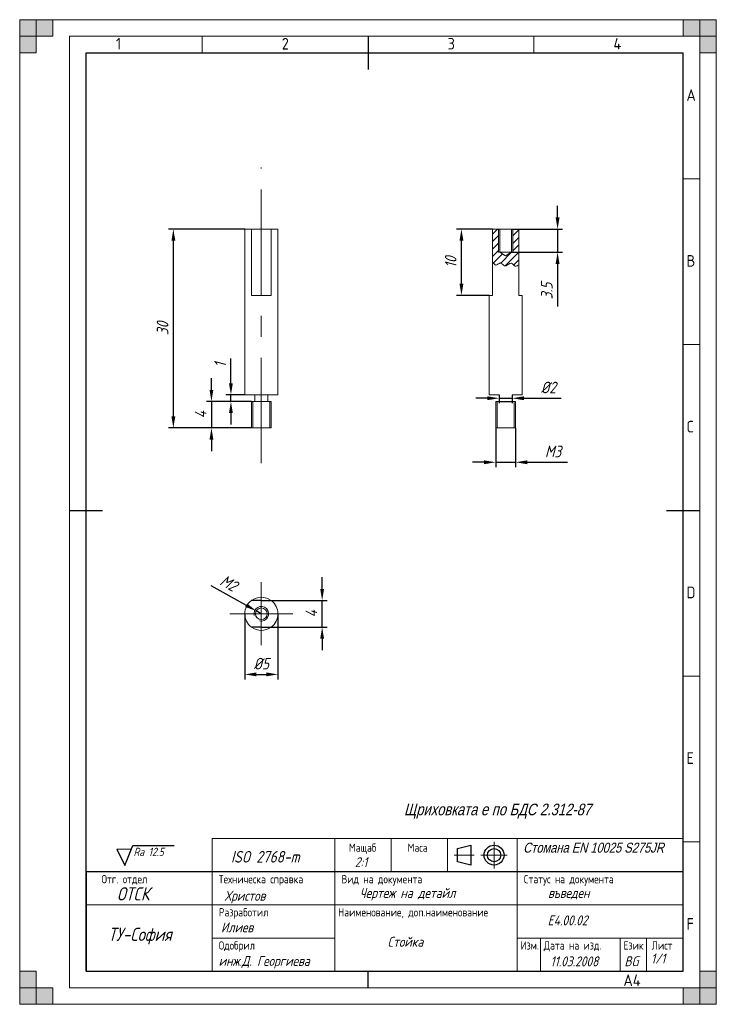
# Model space of a CAD drawing. Extents: x 0 to 210, y 0 to 297.
import ezdxf
from ezdxf.enums import TextEntityAlignment as Align

# ---------------------------------------------------------------- set-up
doc = ezdxf.new("R2010")
doc.units = 0
doc.linetypes.add('CENTER', pattern=[50.8, 31.75, -6.35, 6.35, -6.35])
doc.layers.get('0').update_dxf_attribs({"linetype": 'CONTINUOUS'})
doc.layers.get('DEFPOINTS').update_dxf_attribs({"linetype": 'CONTINUOUS'})
for name, color, linetype, lineweight in [('AxisLine', 6, 'CENTER', 20), ('Hatch', 3, 'CONTINUOUS', 20), ('Text25', 9, 'CONTINUOUS', 25), ('Text35', 3, 'CONTINUOUS', 35), ('Thick Line', 5, 'CONTINUOUS', 30), ('ThickLine', 5, 'CONTINUOUS', 30), ('Thin Line', 1, 'CONTINUOUS', 20), ('ThinLine', 1, 'CONTINUOUS', 20)]:
    doc.layers.add(name, color=color, linetype=linetype, lineweight=lineweight)
doc.layers.add('DIML35', color=1, linetype='CONTINUOUS')
doc.styles.add('ISO Proportional', font='isocp.shx')
doc.styles.get("Standard").update_dxf_attribs({"font": 'simplexc.shx', "width": 0.8, "oblique": 15})
doc.styles.add('WFTEXTn', font='simplexc.shx', dxfattribs={"width": 0.8})
doc.dimstyles.get("Standard").update_dxf_attribs({"dimtxt": 3.5, "dimasz": 3.5, "dimexe": 1.5, "dimexo": 0, "dimgap": 1.5, "dimtad": 1, "dimdsep": 46, "dimtxsty": 'Standard', "dimcen": -1.5, "dimdle": 1.25, "dimadec": 0, "dimazin": 0, "dimtfac": 0.75, "dimtdec": 1, "dimtmove": 0, "dimatfit": 3, "dimfxl": 0, "dimtolj": 1, "dimarcsym": 0})

# ---------------------------------------------------------------- blocks, each defined once
blk = doc.blocks.new('SW_CENTERMARKSYMBOL_0')
at = {"color": 0, "linetype": 'Continuous', "lineweight": 0}
for p, q in [((0, 5), (0, 9.5)), ((0, 0), (0, 5)), ((-5, 0), (-9.5, 0)), ((0, 0), (-5, 0)), ((0, 0), (0, -5)), ((0, 0), (5, 0)), ((5, 0), (9.5, 0)), ((0, -5), (0, -9.5))]:
    blk.add_line(p, q, dxfattribs=at)
blk = doc.blocks.new('*D17')
at = {"layer": 'DEFPOINTS', "color": 0, "ltscale": 0.2}
for p in [(46.32, 233.85), (67.84, 233.85), (69.84, 173.85)]:
    blk.add_point(p, dxfattribs=at)
at = {"layer": 'ThinLine', "color": 0, "lineweight": -2, "ltscale": 0.2}
for p, q in [((67.84, 233.85), (44.82, 233.85)), ((46.32, 177.35), (46.32, 230.35)), ((69.84, 173.85), (44.82, 173.85))]:
    blk.add_line(p, q, dxfattribs=at)
at = {"layer": 'ThinLine', "color": 0, "ltscale": 0.2}
for points in [[(45.74, 230.35), (46.91, 230.35), (46.32, 233.85)], [(45.74, 177.35), (46.91, 177.35), (46.32, 173.85)]]:
    blk.add_solid(points, dxfattribs=at)
at = {"layer": 'ThinLine', "color": 0, "ltscale": 0.2, "insert": (43.07, 203.85), "char_height": 3.5, "attachment_point": 5, "rotation": 90}
blk.add_mtext('\\A1;30', dxfattribs=at)
blk = doc.blocks.new('*D18')
at = {"layer": 'DEFPOINTS', "color": 0, "ltscale": 0.2}
for p in [(133.17, 233.85), (142.5, 233.85), (141.5, 213.85)]:
    blk.add_point(p, dxfattribs=at)
at = {"layer": 'ThinLine', "color": 0, "lineweight": -2, "ltscale": 0.2}
for p, q in [((142.5, 233.85), (131.67, 233.85)), ((133.17, 217.35), (133.17, 230.35)), ((141.5, 213.85), (131.67, 213.85))]:
    blk.add_line(p, q, dxfattribs=at)
at = {"layer": 'ThinLine', "color": 0, "ltscale": 0.2}
for points in [[(132.59, 230.35), (133.76, 230.35), (133.17, 233.85)], [(132.59, 217.35), (133.76, 217.35), (133.17, 213.85)]]:
    blk.add_solid(points, dxfattribs=at)
at = {"layer": 'ThinLine', "color": 0, "ltscale": 0.2, "insert": (129.92, 223.85), "char_height": 3.5, "attachment_point": 5, "rotation": 90}
blk.add_mtext('\\A1;10', dxfattribs=at)
blk = doc.blocks.new('*D20')
at = {"layer": 'DEFPOINTS', "color": 0, "ltscale": 0.2}
for p in [(69.84, 181.85), (57.8, 173.85), (69.84, 173.85)]:
    blk.add_point(p, dxfattribs=at)
at = {"layer": 'ThinLine', "color": 0, "lineweight": -2, "ltscale": 0.2}
for p, q in [((57.8, 185.35), (57.8, 188.85)), ((69.84, 181.85), (56.3, 181.85)), ((57.8, 181.85), (57.8, 173.85)), ((69.84, 173.85), (56.3, 173.85)), ((57.8, 170.35), (57.8, 166.85))]:
    blk.add_line(p, q, dxfattribs=at)
at = {"layer": 'ThinLine', "color": 0, "ltscale": 0.2}
for points in [[(57.22, 185.35), (58.38, 185.35), (57.8, 181.85)], [(57.22, 170.35), (58.38, 170.35), (57.8, 173.85)]]:
    blk.add_solid(points, dxfattribs=at)
at = {"layer": 'ThinLine', "color": 0, "ltscale": 0.2, "insert": (54.55, 177.85), "char_height": 3.5, "attachment_point": 5, "rotation": 90}
blk.add_mtext('\\A1;4', dxfattribs=at)
blk = doc.blocks.new('*D21')
at = {"layer": 'DEFPOINTS', "color": 0, "ltscale": 0.2}
for p in [(63.67, 183.85), (67.84, 183.85), (69.84, 181.85)]:
    blk.add_point(p, dxfattribs=at)
at = {"layer": 'ThinLine', "color": 0, "lineweight": -2, "ltscale": 0.2}
for p, q in [((63.67, 187.35), (63.67, 194.79)), ((67.84, 183.85), (62.17, 183.85)), ((69.84, 181.85), (62.17, 181.85)), ((63.67, 181.85), (63.67, 183.85)), ((63.67, 178.35), (63.67, 174.85))]:
    blk.add_line(p, q, dxfattribs=at)
at = {"layer": 'ThinLine', "color": 0, "ltscale": 0.2}
for points in [[(63.09, 187.35), (64.25, 187.35), (63.67, 183.85)], [(63.09, 178.35), (64.25, 178.35), (63.67, 181.85)]]:
    blk.add_solid(points, dxfattribs=at)
at = {"layer": 'ThinLine', "color": 0, "ltscale": 0.2, "insert": (60.42, 192.82), "char_height": 3.5, "attachment_point": 5, "rotation": 90}
blk.add_mtext('\\A1;1', dxfattribs=at)
blk = doc.blocks.new('*D22')
at = {"layer": 'DEFPOINTS', "color": 0, "ltscale": 0.2}
for p in [(67.84, 117.8), (77.84, 117.8), (77.84, 99.51)]:
    blk.add_point(p, dxfattribs=at)
at = {"layer": 'ThinLine', "color": 0, "lineweight": -2, "ltscale": 0.2}
for p, q in [((67.84, 117.8), (67.84, 98.01)), ((77.84, 117.8), (77.84, 98.01)), ((71.34, 99.51), (74.34, 99.51))]:
    blk.add_line(p, q, dxfattribs=at)
at = {"layer": 'ThinLine', "color": 0, "ltscale": 0.2}
for points in [[(71.34, 100.1), (71.34, 98.93), (67.84, 99.51)], [(74.34, 100.1), (74.34, 98.93), (77.84, 99.51)]]:
    blk.add_solid(points, dxfattribs=at)
at = {"layer": 'ThinLine', "color": 0, "ltscale": 0.2, "insert": (72.84, 102.76), "char_height": 3.5, "attachment_point": 5}
blk.add_mtext('\\A1;%%c5', dxfattribs=at)
blk = doc.blocks.new('*D23')
at = {"layer": 'DEFPOINTS', "color": 0, "ltscale": 0.2}
for p in [(75.84, 121.8), (91.17, 121.8), (75.83, 113.79)]:
    blk.add_point(p, dxfattribs=at)
at = {"layer": 'ThinLine', "color": 0, "lineweight": -2, "ltscale": 0.2}
for p, q in [((91.17, 125.3), (91.17, 128.8)), ((75.84, 121.8), (92.67, 121.8)), ((91.17, 113.79), (91.17, 121.8)), ((75.83, 113.79), (92.67, 113.79)), ((91.17, 110.29), (91.17, 106.79))]:
    blk.add_line(p, q, dxfattribs=at)
at = {"layer": 'ThinLine', "color": 0, "ltscale": 0.2}
for points in [[(90.59, 125.3), (91.75, 125.3), (91.17, 121.8)], [(90.59, 110.29), (91.75, 110.29), (91.17, 113.79)]]:
    blk.add_solid(points, dxfattribs=at)
at = {"layer": 'ThinLine', "color": 0, "ltscale": 0.2, "insert": (87.92, 117.8), "char_height": 3.5, "attachment_point": 5, "rotation": 90}
blk.add_mtext('\\A1;4', dxfattribs=at)
blk = doc.blocks.new('*D24')
at = {"layer": 'DEFPOINTS', "color": 0, "ltscale": 0.2}
for p in [(144.5, 183.85), (148.5, 183.85), (148.5, 182.81), (71.32, 118.66), (72.84, 117.8)]:
    blk.add_point(p, dxfattribs=at)
at = {"layer": 'ThinLine', "color": 0, "lineweight": -2, "ltscale": 0.2}
for p, q in [((141, 182.81), (137.5, 182.81)), ((144.5, 183.85), (144.5, 181.31)), ((144.5, 182.81), (148.5, 182.81)), ((148.5, 183.85), (148.5, 181.31)), ((152, 182.81), (163.26, 182.81)), ((57.63, 126.34), (68.26, 120.37)), ((72.84, 117.8), (71.32, 118.66))]:
    blk.add_line(p, q, dxfattribs=at)
at = {"layer": 'ThinLine', "color": 0, "ltscale": 0.2}
for points in [[(141, 183.4), (141, 182.23), (144.5, 182.81)], [(152, 183.4), (152, 182.23), (148.5, 182.81)], [(68.55, 120.88), (67.98, 119.86), (71.32, 118.66)]]:
    blk.add_solid(points, dxfattribs=at)
at = {"layer": 'ThinLine', "color": 0, "ltscale": 0.2, "insert": (159.38, 186.06), "char_height": 3.5, "attachment_point": 5}
blk.add_mtext('\\A1;%%c2', dxfattribs=at)
at = {"layer": 'ThinLine', "color": 0, "ltscale": 0.2, "insert": (63.02, 127.05), "char_height": 3.5, "attachment_point": 5, "rotation": 330.668}
blk.add_mtext('\\A1;M2', dxfattribs=at)
blk = doc.blocks.new('*D25')
at = {"layer": 'DEFPOINTS', "color": 0, "ltscale": 0.2}
for p in [(148.25, 233.85), (148.25, 226.85), (162.15, 226.85), (143.5, 173.85), (149.5, 173.85), (149.5, 163.5)]:
    blk.add_point(p, dxfattribs=at)
at = {"layer": 'ThinLine', "color": 0, "lineweight": -2, "ltscale": 0.2}
for p, q in [((162.15, 237.35), (162.15, 240.85)), ((148.25, 233.85), (163.65, 233.85)), ((162.15, 233.85), (162.15, 226.85)), ((148.25, 226.85), (163.65, 226.85)), ((162.15, 223.35), (162.15, 210.49)), ((143.5, 173.85), (143.5, 162)), ((149.5, 173.85), (149.5, 162)), ((140, 163.5), (136.5, 163.5)), ((143.5, 163.5), (149.5, 163.5)), ((153, 163.5), (165.1, 163.5))]:
    blk.add_line(p, q, dxfattribs=at)
at = {"layer": 'ThinLine', "color": 0, "ltscale": 0.2}
for points in [[(161.57, 237.35), (162.74, 237.35), (162.15, 233.85)], [(161.57, 223.35), (162.74, 223.35), (162.15, 226.85)], [(140, 164.08), (140, 162.91), (143.5, 163.5)], [(153, 164.08), (153, 162.91), (149.5, 163.5)]]:
    blk.add_solid(points, dxfattribs=at)
at = {"layer": 'ThinLine', "color": 0, "ltscale": 0.2, "insert": (158.9, 215.17), "char_height": 3.5, "attachment_point": 5, "rotation": 90}
blk.add_mtext('\\A1;3.5', dxfattribs=at)
at = {"layer": 'ThinLine', "color": 0, "ltscale": 0.2, "insert": (160.8, 166.75), "char_height": 3.5, "attachment_point": 5}
blk.add_mtext('\\A1;M3', dxfattribs=at)

msp = doc.modelspace()

# ---------------------------------------------------------------- hatches: boundary and pattern name
at = {"layer": 'Hatch', "ltscale": 0.2}
h = msp.add_hatch(dxfattribs=at)
h.set_pattern_fill('ANSI31', color=256, scale=0.5, style=0)
edge = h.paths.add_edge_path()
edge.add_line((150.504, 233.848), (148.697, 233.848))
edge.add_line((148.697, 233.848), (148.697, 226.848))
edge.add_line((148.697, 226.848), (148.247, 226.848))
edge.add_line((148.247, 226.848), (146.497, 225.796))
edge.add_line((146.497, 225.796), (144.747, 226.848))
edge.add_line((144.747, 226.848), (144.297, 226.848))
edge.add_line((144.297, 226.848), (144.297, 233.848))
edge.add_line((144.297, 233.848), (142.497, 233.848))
edge.add_line((142.497, 233.848), (142.497, 223.715))
edge.add_line((142.497, 223.715), (142.518, 223.715))
edge.add_spline(control_points=[(142.518, 223.715), (142.936, 223.656), (143.513, 222.316), (144.955, 224.363), (146.254, 221.73), (148.147, 224.434), (149.25, 222.193), (150.16, 222.901), (150.498, 223.104)], knot_values=[0, 0, 0, 0, 1.2678775, 2.7067957, 4.3308408, 6.5416563, 7.9894261, 9.1725261, 9.1725261, 9.1725261, 9.1725261], degree=3, periodic=0)
edge.add_line((150.504, 223.108), (150.504, 233.848))
at = {"layer": 'ThinLine'}
for points in [[(0, 297), (5, 297), (5, 287), (0, 287)], [(0, 292), (10, 292), (10, 297), (0, 297)], [(210, 297), (210, 292), (200, 292), (200, 297)], [(205, 297), (205, 287), (210, 287), (210, 297)], [(5, 0), (5, 10), (0, 10), (0, 0)], [(210, 0), (205, 0), (205, 10), (210, 10)], [(0, 0), (0, 5), (10, 5), (10, 0)], [(210, 5), (200, 5), (200, 0), (210, 0)]]:
    msp.add_hatch(color=256, dxfattribs=at).paths.add_polyline_path(points)

# ---------------------------------------------------------------- linework, layer by layer
at = {"linetype": 'Continuous', "lineweight": 0}
msp.add_line((144.297, 226.848), (148.697, 226.848), dxfattribs=at)
at = {"linetype": 'Continuous', "lineweight": 15}
for p, q in [((75.841, 121.8), (69.841, 121.8)), ((69.85, 113.794), (75.832, 113.794))]:
    msp.add_line(p, q, dxfattribs=at)
at = {"layer": 'AxisLine', "linetype": 'CENTER', "lineweight": 0}
msp.add_line((72.841, 163.233), (72.841, 252.378), dxfattribs=at)
at = {"layer": 'DIML35', "ltscale": 0.5}
for p, q in [((31.695, 41.896), (34.125, 47.932)), ((34.125, 47.932), (46.613, 47.932)), ((29.322, 46.783), (31.695, 41.856))]:
    msp.add_line(p, q, dxfattribs=at)
at = {"layer": 'Thick Line', "linetype": 'Continuous', "lineweight": 15}
for p, q in [((67.841, 233.848), (69.85, 233.848)), ((67.841, 233.848), (67.841, 183.848)), ((69.85, 233.848), (75.832, 233.848)), ((69.85, 213.848), (69.85, 233.848)), ((75.832, 233.848), (77.841, 233.848)), ((75.832, 213.848), (75.832, 233.848)), ((77.841, 183.848), (77.841, 233.848)), ((144.747, 233.848), (142.497, 233.848)), ((142.497, 213.848), (142.497, 233.848)), ((148.247, 233.848), (144.747, 233.848)), ((144.747, 226.848), (144.747, 233.848)), ((150.504, 233.848), (148.247, 233.848)), ((148.247, 233.848), (148.247, 226.848)), ((150.504, 233.848), (150.504, 213.848)), ((146.497, 225.796), (144.747, 226.848)), ((148.247, 226.848), (144.747, 226.848)), ((148.247, 226.848), (146.497, 225.796)), ((141.497, 213.848), (142.497, 213.848)), ((141.497, 213.848), (141.497, 183.848)), ((150.504, 213.848), (151.497, 213.848)), ((151.497, 183.848), (151.497, 213.848)), ((67.841, 183.848), (77.841, 183.848)), ((75.841, 181.848), (69.841, 181.848)), ((69.841, 181.848), (69.841, 173.848)), ((70.841, 183.848), (70.841, 181.848)), ((74.841, 181.848), (74.841, 183.848)), ((75.841, 173.848), (75.841, 181.848)), ((141.497, 183.848), (144.497, 183.848)), ((144.497, 183.848), (144.497, 181.848)), ((148.497, 183.848), (151.497, 183.848)), ((148.497, 181.848), (148.497, 183.848)), ((75.841, 173.848), (69.841, 173.848))]:
    msp.add_line(p, q, dxfattribs=at)
at = {"layer": 'Thick Line', "ltscale": 0.2}
msp.add_line((144.497, 181.848), (148.497, 181.848), dxfattribs=at)
at = {"layer": 'Thick Line', "linetype": 'Continuous'}
for p, q in [((72.841, 121.8), (69.841, 121.8)), ((72.841, 121.8), (75.841, 121.8)), ((72.841, 113.794), (69.85, 113.794)), ((72.841, 113.794), (75.832, 113.794))]:
    msp.add_line(p, q, dxfattribs=at)
at = {"layer": 'Thick Line', "linetype": 'Continuous', "lineweight": 15}
msp.add_circle((72.841, 117.8), 1.75, dxfattribs=at)
for start, end in [(126.87453, 233.25821), (53.12547, 126.87453), (306.74179, 53.12547), (233.25821, 306.74179)]:
    msp.add_arc((72.841, 117.8), 5, start, end, dxfattribs=at)
at = {"layer": 'ThickLine'}
for p, q in [((105, 292), (105, 282)), ((20, 10), (20, 287)), ((20, 287), (200, 287)), ((200, 10), (200, 287)), ((15, 149), (25, 149)), ((195, 149), (205, 149)), ((132, 47), (136, 48)), ((136, 48), (136, 42)), ((132, 43), (132, 47)), ((136, 42), (132, 43)), ((105, 5), (105, 10))]:
    msp.add_line(p, q, dxfattribs=at)
at = {"layer": 'ThickLine', "linetype": 'Continuous', "lineweight": 15}
for p, q in [((69.85, 213.848), (75.832, 213.848)), ((144.497, 181.848), (143.497, 181.848)), ((143.497, 181.848), (143.497, 173.848)), ((149.497, 181.848), (148.497, 181.848)), ((149.497, 173.848), (149.497, 181.848)), ((149.497, 173.848), (143.497, 173.848))]:
    msp.add_line(p, q, dxfattribs=at)
at = {"layer": 'ThickLine'}
msp.add_lwpolyline([(20, 10), (200, 10), (200, 40), (20, 40)], close=True, dxfattribs=at)
for radius in [3, 2]:
    msp.add_circle((143, 45), radius, dxfattribs=at)
at = {"layer": 'Thin Line', "linetype": 'Continuous', "lineweight": 0}
for p, q in [((144.297, 233.848), (144.297, 226.848)), ((148.697, 233.848), (148.697, 226.848)), ((70.241, 173.848), (70.241, 181.848)), ((75.441, 173.848), (75.441, 181.848)), ((143.897, 173.848), (143.897, 181.848)), ((149.097, 173.848), (149.097, 181.848))]:
    msp.add_line(p, q, dxfattribs=at)
at = {"layer": 'ThinLine'}
for p, q in [((210, 297), (0, 297)), ((0, 297), (0, 0)), ((210, 297), (210, 0)), ((205, 292), (15, 292)), ((15, 292), (15, 5)), ((55, 292), (55, 287)), ((155, 292), (155, 287)), ((205, 292), (205, 5)), ((200, 249), (205, 249)), ((200, 199), (205, 199)), ((200, 99), (205, 99)), ((95.002, 40), (95.002, 50)), ((112.002, 40), (112.002, 50)), ((129.002, 40), (129.002, 50)), ((143, 41), (143, 49)), ((150.002, 40), (150.002, 50)), ((200, 49), (205, 49)), ((131, 45), (137, 45)), ((139, 45), (147, 45)), ((58.002, 10), (58.002, 40)), ((95.002, 10), (95.002, 40)), ((150.002, 10), (150.002, 40)), ((20, 30), (200, 30)), ((58.002, 20), (95.002, 20)), ((150.018, 20), (200, 20)), ((157.002, 20), (157.002, 10)), ((181.002, 10.108), (181.002, 20)), ((189, 9.935), (189, 20)), ((15, 5), (205, 5)), ((0, 0), (210, 0))]:
    msp.add_line(p, q, dxfattribs=at)
at = {"layer": 'ThinLine', "ltscale": 0.2}
for p, q in [((142.518, 223.715), (142.497, 223.715)), ((150.498, 223.104), (150.504, 223.104)), ((29.322, 46.783), (33.662, 46.783))]:
    msp.add_line(p, q, dxfattribs=at)
at = {"layer": 'ThinLine'}
for points in [[(0, 297), (5, 297), (5, 287), (0, 287)], [(0, 292), (10, 292), (10, 297), (0, 297)], [(58.002, 40), (200, 40), (200, 50), (58.002, 50)]]:
    msp.add_lwpolyline(points, close=True, dxfattribs=at)
at = {"layer": 'ThinLine', "ltscale": 0.5}
for points in [[(210, 297), (210, 292), (200, 292), (200, 297)], [(205, 297), (205, 287), (210, 287), (210, 297)], [(5, 0), (5, 10), (0, 10), (0, 0)], [(210, 0), (205, 0), (205, 10), (210, 10)], [(0, 0), (0, 5), (10, 5), (10, 0)], [(210, 5), (200, 5), (200, 0), (210, 0)]]:
    msp.add_lwpolyline(points, close=True, dxfattribs=at)
at = {"layer": 'ThinLine', "linetype": 'Continuous', "lineweight": 0}
msp.add_arc((72.841, 117.8), 2.2, 255, 195, dxfattribs=at)
at = {"layer": 'ThinLine', "ltscale": 0.2, "start_tangent": (0.9900864, -0.1404598), "end_tangent": (0.8576034, 0.5143115)}
msp.add_spline([(142.518, 223.715), (143.548, 222.975), (144.835, 223.619), (146.186, 222.718), (148.246, 223.522), (149.404, 222.654), (150.498, 223.104)], degree=3, dxfattribs=at)

# ---------------------------------------------------------------- block references
at = {"layer": 'AxisLine', "linetype": 'Continuous', "lineweight": 0}
msp.add_blockref('SW_CENTERMARKSYMBOL_0', (72.841, 117.8), dxfattribs=at)

# ---------------------------------------------------------------- texts
at = {"layer": 'DIML35', "ltscale": 0.5, "insert": (34.316, 47.23), "char_height": 2.5, "width": 14.23459, "attachment_point": 1}
msp.add_mtext('Ra 12.5', dxfattribs=at)
at = {"layer": 'Text25', "ltscale": 0.2, "oblique": 15, "width": 0.8}
for s, height, p in [('2:1', 3, (101.013, 41.368)), ('ОТСК', 4, (29.327, 31.319)), ('Христов', 3, (61.777, 31.233)), ('Чертеж на детайл', 3, (102.497, 32.093)), ('въведен', 3, (159.278, 32.093)), ('Е4.00.02', 3, (159.138, 23.809)), ('Илиев', 3, (60.679, 21.703)), ('ТУ-София', 4, (26.666, 19.118)), ('Стойка', 3, (110.911, 17.35)), ('1/1', 3, (190.32, 12.295)), ('инж.Д. Георгиева', 3, (59.977, 11.593)), ('11.03.2008', 3, (159.98, 11.453)), ('BG', 3, (182.313, 11.501))]:
    msp.add_text(s, height=height, dxfattribs=at).set_placement(p)
at = {"layer": 'Text25', "ltscale": 0.2, "attachment_point": 1}
for s, insert, char_height, width in [('{\\fArial|b0|i0|c204|p34;Щриховката е по БДС 2.312-87}', (115.859, 60.519), 3.5, 66.41263), ('{\\fArial|b0|i0|c204|p34;Стомана \\fArial|b0|i0|c0|p34;EN 10025 S275JR}', (151.789, 48.749), 3, 48.21054)]:
    msp.add_mtext(s, dxfattribs=dict(at, insert=insert, char_height=char_height, width=width))
at = {"layer": 'Text35', "ltscale": 0.5, "style": 'ISO Proportional'}
for s, p in [('1', (29, 288)), ('2', (79, 288)), ('3', (129, 288)), ('4', (179, 288)), ('A', (201, 272.5)), ('B', (201, 222.5)), ('C', (201, 172.5)), ('D', (201, 122.5)), ('E', (201, 72.5)), ('F', (201, 22.5)), ('A4', (182, 5.5))]:
    msp.add_text(s, height=3.5, dxfattribs=at).set_placement(p)
at = {"layer": 'Text35', "style": 'WFTEXTn', "width": 0.8}
for s, p in [('Мащаб', (103.381, 46)), ('Маса', (119.952, 46)), ('Отг. отдел', (31.571, 36.5))]:
    msp.add_text(s, height=2.5, dxfattribs=at).set_placement(p, align=Align.CENTER)
for s, p in [('Техническа справка', (60, 36.5)), ('Вид на документа', (97, 36.5)), ('Статус на документа', (152, 36.5)), ('Разработил', (60, 26.5)), ('Наименование, доп.наименование', (96, 26.5)), ('Одобрил', (60, 16.5)), ('Изм.', (151, 16.5)), ('Дата на изд.', (157.998, 16.5)), ('Език', (182.017, 16.5)), ('Лист', (190.514, 16.5))]:
    msp.add_text(s, height=2.5, dxfattribs=at).set_placement(p)
at = {"layer": 'Thick Line', "ltscale": 0.2, "insert": (63.697, 46.246), "char_height": 3.5, "width": 37, "attachment_point": 1}
msp.add_mtext('ISO 2768-m', dxfattribs=at)

# ---------------------------------------------------------------- dimensions: what is measured, and where the dimension line sits
at = {"layer": 'ThinLine', "ltscale": 0.2}
for base, p1, p2, text, picture, middle in [((149.497, 163.496), (143.497, 173.848), (149.497, 173.848), 'M3', '*D25', (160.799, 166.746)), ((77.841, 99.514), (67.841, 117.8), (77.841, 117.8), '%%c5', '*D22', (72.841, 102.764))]:
    dim = msp.add_linear_dim(base=base, p1=p1, p2=p2, text=text, dimstyle='Standard', dxfattribs=at)
    dim.commit()
    dim.dimension.update_dxf_attribs({"geometry": picture, "text_midpoint": middle})
for base, p1, p2, text, picture, middle in [((162.154, 226.848), (148.247, 233.848), (148.247, 226.848), '3.5', '*D25', (158.904, 215.168)), ((46.324, 233.848), (69.841, 173.848), (67.841, 233.848), '30', '*D17', (43.074, 203.848)), ((133.175, 233.848), (141.497, 213.848), (142.497, 233.848), '10', '*D18', (129.925, 223.848)), ((63.669, 183.848), (69.841, 181.848), (67.841, 183.848), '1', '*D21', (60.419, 192.816)), ((57.799, 173.848), (69.841, 181.848), (69.841, 173.848), '4', '*D20', (54.549, 177.848)), ((91.169, 121.8), (75.832, 113.794), (75.841, 121.8), '4', '*D23', (87.919, 117.797))]:
    dim = msp.add_linear_dim(base=base, p1=p1, p2=p2, angle=90, text=text, dimstyle='Standard', dxfattribs=at)
    dim.commit()
    dim.dimension.update_dxf_attribs({"geometry": picture, "text_midpoint": middle})
dim = msp.add_radius_dim(center=(72.841, 117.8), mpoint=(71.315, 118.658), text='M2', dimstyle='Standard', dxfattribs=at)
dim.commit()
dim.dimension.update_dxf_attribs({"geometry": '*D24', "text_midpoint": (61.424, 124.216)})
dim = msp.add_aligned_dim(p1=(144.497, 183.848), p2=(148.497, 183.848), distance=-1.033, text='%%c2', dimstyle='Standard', dxfattribs=at)
dim.commit()
dim.dimension.update_dxf_attribs({"geometry": '*D24', "text_midpoint": (159.377, 186.064)})

doc.saveas('drawing.dxf')
